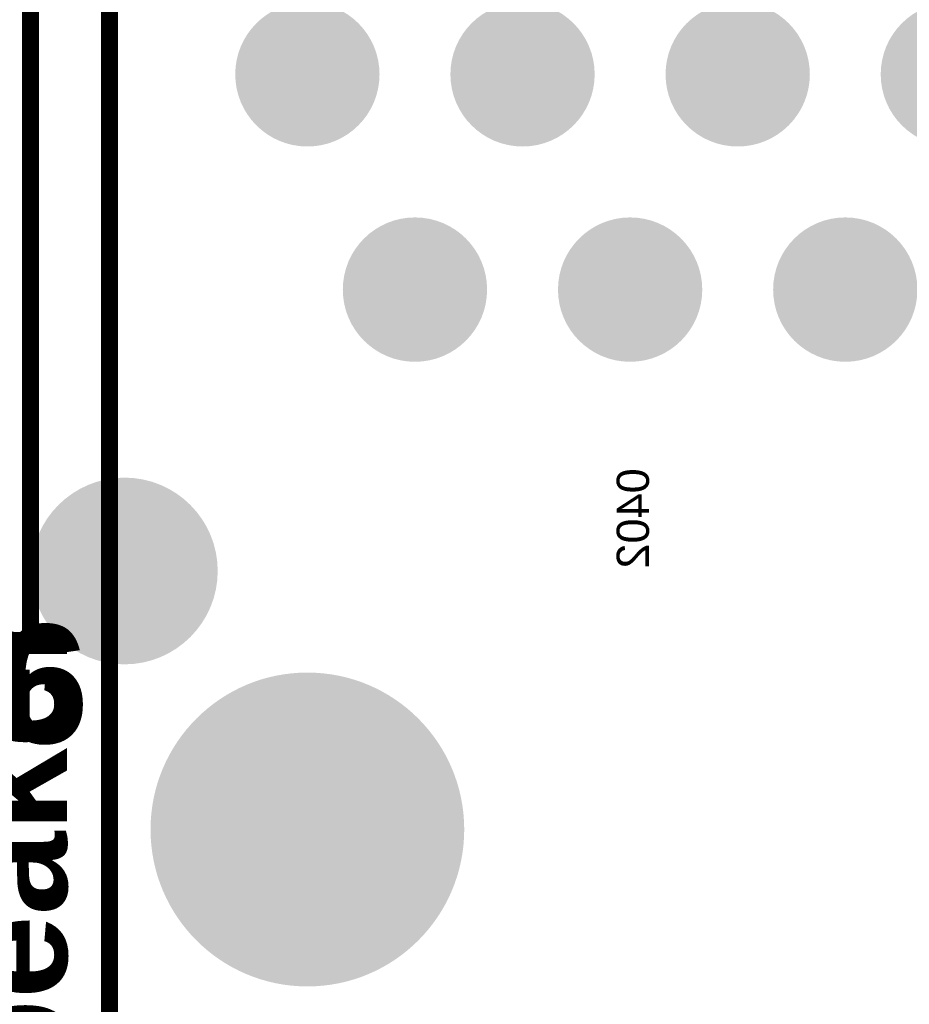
# Model space of a CAD drawing. Header units: inches. Extents: x -0.01 to 1.99, y -0.09 to 2.02.
# Tile 3 of 32: x 0.2 to 0.62, y 0.29 to 0.75. Entities that reach past the tile are written whole.
import ezdxf

# ---------------------------------------------------------------- set-up
doc = ezdxf.new("R2010")
doc.units = ezdxf.units.IN
doc.header["$MEASUREMENT"] = 0
for name, color, linetype in [('ART3', 76, 'Continuous'), ('ART5', 16, 'Continuous'), ('Bottom Layer', 5, 'Continuous'), ('Bottom Solder', 6, 'Continuous'), ('GND2', 156, 'Continuous'), ('GND4', 90, 'Continuous'), ('GND6', 130, 'Continuous'), ('Mechanical 8', 56, 'Continuous'), ('Multi-Layer', 9, 'Continuous'), ('Pad Holes', 156, 'Continuous'), ('PWR7', 216, 'Continuous'), ('Top Layer', 1, 'Continuous'), ('Top Overlay', 2, 'Continuous'), ('Top Solder', 216, 'Continuous')]:
    doc.layers.add(name, color=color, linetype=linetype)
doc.styles.add('Arial', font='txt', dxfattribs={"height": 0.2})
doc.styles.add('Arial_Bold', font='txt', dxfattribs={"height": 0.2})

# ---------------------------------------------------------------- blocks, each defined once
blk = doc.blocks.new('RJ45____HR911130A_2')
at = {"layer": 'ART3'}
h = blk.add_hatch(color=76, dxfattribs=at)
edge = h.paths.add_edge_path()
edge.add_arc((-0.225, 0.26122), 0.02953, 0, 360)
h = blk.add_hatch(color=76, dxfattribs=at)
edge = h.paths.add_edge_path()
edge.add_arc((-0.125, 0.26122), 0.02953, 0, 360)
h = blk.add_hatch(color=76, dxfattribs=at)
edge = h.paths.add_edge_path()
edge.add_arc((-0.025, 0.26122), 0.02953, 0, 360)
h = blk.add_hatch(color=76, dxfattribs=at)
edge = h.paths.add_edge_path()
edge.add_arc((0.075, 0.26122), 0.02953, 0, 360)
h = blk.add_hatch(color=76, dxfattribs=at)
edge = h.paths.add_edge_path()
edge.add_arc((-0.175, 0.16122), 0.02953, 0, 360)
h = blk.add_hatch(color=76, dxfattribs=at)
edge = h.paths.add_edge_path()
edge.add_arc((-0.075, 0.16122), 0.02953, 0, 360)
h = blk.add_hatch(color=76, dxfattribs=at)
edge = h.paths.add_edge_path()
edge.add_arc((0.025, 0.16122), 0.02953, 0, 360)
h = blk.add_hatch(color=76, dxfattribs=at)
edge = h.paths.add_edge_path()
edge.add_arc((-0.31004, 0.03051), 0.03937, 0, 360)
h = blk.add_hatch(color=76, dxfattribs=at)
edge = h.paths.add_edge_path()
edge.add_arc((-0.225, -0.08957), 0.0689, 0, 360)
at = {"layer": 'ART5'}
h = blk.add_hatch(color=16, dxfattribs=at)
edge = h.paths.add_edge_path()
edge.add_arc((-0.025, 0.26122), 0.02953, 0, 360)
h = blk.add_hatch(color=16, dxfattribs=at)
edge = h.paths.add_edge_path()
edge.add_arc((0.075, 0.26122), 0.02953, 0, 360)
h = blk.add_hatch(color=16, dxfattribs=at)
edge = h.paths.add_edge_path()
edge.add_arc((-0.225, 0.26122), 0.02, 0, 360)
h = blk.add_hatch(color=16, dxfattribs=at)
edge = h.paths.add_edge_path()
edge.add_arc((-0.125, 0.26122), 0.02, 0, 360)
h = blk.add_hatch(color=16, dxfattribs=at)
edge = h.paths.add_edge_path()
edge.add_arc((-0.175, 0.16122), 0.02953, 0, 360)
h = blk.add_hatch(color=16, dxfattribs=at)
edge = h.paths.add_edge_path()
edge.add_arc((-0.075, 0.16122), 0.02953, 0, 360)
h = blk.add_hatch(color=16, dxfattribs=at)
edge = h.paths.add_edge_path()
edge.add_arc((0.025, 0.16122), 0.02953, 0, 360)
h = blk.add_hatch(color=16, dxfattribs=at)
edge = h.paths.add_edge_path()
edge.add_arc((-0.31004, 0.03051), 0.03937, 0, 360)
h = blk.add_hatch(color=16, dxfattribs=at)
edge = h.paths.add_edge_path()
edge.add_arc((-0.225, -0.08957), 0.0689, 0, 360)
at = {"layer": 'Bottom Layer'}
h = blk.add_hatch(color=5, dxfattribs=at)
edge = h.paths.add_edge_path()
edge.add_arc((-0.225, 0.26122), 0.02953, 0, 360)
h = blk.add_hatch(color=5, dxfattribs=at)
edge = h.paths.add_edge_path()
edge.add_arc((-0.125, 0.26122), 0.02953, 0, 360)
h = blk.add_hatch(color=5, dxfattribs=at)
edge = h.paths.add_edge_path()
edge.add_arc((-0.025, 0.26122), 0.02953, 0, 360)
h = blk.add_hatch(color=5, dxfattribs=at)
edge = h.paths.add_edge_path()
edge.add_arc((0.075, 0.26122), 0.02953, 0, 360)
h = blk.add_hatch(color=5, dxfattribs=at)
edge = h.paths.add_edge_path()
edge.add_arc((-0.175, 0.16122), 0.02953, 0, 360)
h = blk.add_hatch(color=5, dxfattribs=at)
edge = h.paths.add_edge_path()
edge.add_arc((-0.075, 0.16122), 0.02953, 0, 360)
h = blk.add_hatch(color=5, dxfattribs=at)
edge = h.paths.add_edge_path()
edge.add_arc((0.025, 0.16122), 0.02953, 0, 360)
h = blk.add_hatch(color=5, dxfattribs=at)
edge = h.paths.add_edge_path()
edge.add_arc((-0.31004, 0.03051), 0.03937, 0, 360)
h = blk.add_hatch(color=5, dxfattribs=at)
edge = h.paths.add_edge_path()
edge.add_arc((-0.225, -0.08957), 0.0689, 0, 360)
at = {"layer": 'Bottom Solder'}
h = blk.add_hatch(color=6, dxfattribs=at)
edge = h.paths.add_edge_path()
edge.add_arc((-0.225, 0.26122), 0.03353, 0, 360)
h = blk.add_hatch(color=6, dxfattribs=at)
edge = h.paths.add_edge_path()
edge.add_arc((-0.125, 0.26122), 0.03353, 0, 360)
h = blk.add_hatch(color=6, dxfattribs=at)
edge = h.paths.add_edge_path()
edge.add_arc((-0.025, 0.26122), 0.03353, 0, 360)
h = blk.add_hatch(color=6, dxfattribs=at)
edge = h.paths.add_edge_path()
edge.add_arc((0.075, 0.26122), 0.03353, 0, 360)
h = blk.add_hatch(color=6, dxfattribs=at)
edge = h.paths.add_edge_path()
edge.add_arc((-0.175, 0.16122), 0.03353, 0, 360)
h = blk.add_hatch(color=6, dxfattribs=at)
edge = h.paths.add_edge_path()
edge.add_arc((-0.075, 0.16122), 0.03353, 0, 360)
h = blk.add_hatch(color=6, dxfattribs=at)
edge = h.paths.add_edge_path()
edge.add_arc((0.025, 0.16122), 0.03353, 0, 360)
h = blk.add_hatch(color=6, dxfattribs=at)
edge = h.paths.add_edge_path()
edge.add_arc((-0.31004, 0.03051), 0.04337, 0, 360)
h = blk.add_hatch(color=6, dxfattribs=at)
edge = h.paths.add_edge_path()
edge.add_arc((-0.225, -0.08957), 0.0729, 0, 360)
at = {"layer": 'GND2'}
h = blk.add_hatch(color=156, dxfattribs=at)
edge = h.paths.add_edge_path()
edge.add_arc((-0.225, 0.26122), 0.02953, 0, 360)
h = blk.add_hatch(color=156, dxfattribs=at)
edge = h.paths.add_edge_path()
edge.add_arc((-0.125, 0.26122), 0.02953, 0, 360)
h = blk.add_hatch(color=156, dxfattribs=at)
edge = h.paths.add_edge_path()
edge.add_arc((-0.025, 0.26122), 0.02953, 0, 360)
h = blk.add_hatch(color=156, dxfattribs=at)
edge = h.paths.add_edge_path()
edge.add_arc((0.075, 0.26122), 0.02953, 0, 360)
h = blk.add_hatch(color=156, dxfattribs=at)
edge = h.paths.add_edge_path()
edge.add_arc((-0.175, 0.16122), 0.02953, 0, 360)
h = blk.add_hatch(color=156, dxfattribs=at)
edge = h.paths.add_edge_path()
edge.add_arc((-0.075, 0.16122), 0.02953, 0, 360)
h = blk.add_hatch(color=156, dxfattribs=at)
edge = h.paths.add_edge_path()
edge.add_arc((0.025, 0.16122), 0.02953, 0, 360)
h = blk.add_hatch(color=156, dxfattribs=at)
edge = h.paths.add_edge_path()
edge.add_arc((-0.31004, 0.03051), 0.03937, 0, 360)
h = blk.add_hatch(color=156, dxfattribs=at)
edge = h.paths.add_edge_path()
edge.add_arc((-0.225, -0.08957), 0.0689, 0, 360)
at = {"layer": 'GND4'}
h = blk.add_hatch(color=90, dxfattribs=at)
edge = h.paths.add_edge_path()
edge.add_arc((-0.225, 0.26122), 0.02953, 0, 360)
h = blk.add_hatch(color=90, dxfattribs=at)
edge = h.paths.add_edge_path()
edge.add_arc((-0.125, 0.26122), 0.02953, 0, 360)
h = blk.add_hatch(color=90, dxfattribs=at)
edge = h.paths.add_edge_path()
edge.add_arc((-0.025, 0.26122), 0.02953, 0, 360)
h = blk.add_hatch(color=90, dxfattribs=at)
edge = h.paths.add_edge_path()
edge.add_arc((0.075, 0.26122), 0.02953, 0, 360)
h = blk.add_hatch(color=90, dxfattribs=at)
edge = h.paths.add_edge_path()
edge.add_arc((-0.175, 0.16122), 0.02953, 0, 360)
h = blk.add_hatch(color=90, dxfattribs=at)
edge = h.paths.add_edge_path()
edge.add_arc((-0.075, 0.16122), 0.02953, 0, 360)
h = blk.add_hatch(color=90, dxfattribs=at)
edge = h.paths.add_edge_path()
edge.add_arc((0.025, 0.16122), 0.02953, 0, 360)
h = blk.add_hatch(color=90, dxfattribs=at)
edge = h.paths.add_edge_path()
edge.add_arc((-0.31004, 0.03051), 0.03937, 0, 360)
h = blk.add_hatch(color=90, dxfattribs=at)
edge = h.paths.add_edge_path()
edge.add_arc((-0.225, -0.08957), 0.0689, 0, 360)
at = {"layer": 'GND6'}
h = blk.add_hatch(color=130, dxfattribs=at)
edge = h.paths.add_edge_path()
edge.add_arc((-0.225, 0.26122), 0.02953, 0, 360)
h = blk.add_hatch(color=130, dxfattribs=at)
edge = h.paths.add_edge_path()
edge.add_arc((-0.125, 0.26122), 0.02953, 0, 360)
h = blk.add_hatch(color=130, dxfattribs=at)
edge = h.paths.add_edge_path()
edge.add_arc((-0.025, 0.26122), 0.02953, 0, 360)
h = blk.add_hatch(color=130, dxfattribs=at)
edge = h.paths.add_edge_path()
edge.add_arc((0.075, 0.26122), 0.02953, 0, 360)
h = blk.add_hatch(color=130, dxfattribs=at)
edge = h.paths.add_edge_path()
edge.add_arc((-0.175, 0.16122), 0.02953, 0, 360)
h = blk.add_hatch(color=130, dxfattribs=at)
edge = h.paths.add_edge_path()
edge.add_arc((-0.075, 0.16122), 0.02953, 0, 360)
h = blk.add_hatch(color=130, dxfattribs=at)
edge = h.paths.add_edge_path()
edge.add_arc((0.025, 0.16122), 0.02953, 0, 360)
h = blk.add_hatch(color=130, dxfattribs=at)
edge = h.paths.add_edge_path()
edge.add_arc((-0.31004, 0.03051), 0.03937, 0, 360)
h = blk.add_hatch(color=130, dxfattribs=at)
edge = h.paths.add_edge_path()
edge.add_arc((-0.225, -0.08957), 0.0689, 0, 360)
at = {"layer": 'Multi-Layer'}
h = blk.add_hatch(color=9, dxfattribs=at)
edge = h.paths.add_edge_path()
edge.add_arc((-0.025, 0.26122), 0.02953, 0, 360)
h = blk.add_hatch(color=9, dxfattribs=at)
edge = h.paths.add_edge_path()
edge.add_arc((-0.175, 0.16122), 0.02953, 0, 360)
h = blk.add_hatch(color=9, dxfattribs=at)
edge = h.paths.add_edge_path()
edge.add_arc((-0.075, 0.16122), 0.02953, 0, 360)
h = blk.add_hatch(color=9, dxfattribs=at)
edge = h.paths.add_edge_path()
edge.add_arc((0.025, 0.16122), 0.02953, 0, 360)
h = blk.add_hatch(color=9, dxfattribs=at)
edge = h.paths.add_edge_path()
edge.add_arc((-0.31004, 0.03051), 0.03937, 0, 360)
h = blk.add_hatch(color=9, dxfattribs=at)
edge = h.paths.add_edge_path()
edge.add_arc((-0.225, -0.08957), 0.0689, 0, 360)
at = {"layer": 'Pad Holes'}
h = blk.add_hatch(color=7, dxfattribs=at)
edge = h.paths.add_edge_path()
edge.add_arc((-0.225, 0.26122), 0.01969, 0, 360)
h = blk.add_hatch(color=7, dxfattribs=at)
edge = h.paths.add_edge_path()
edge.add_arc((-0.125, 0.26122), 0.01969, 0, 360)
h = blk.add_hatch(color=7, dxfattribs=at)
edge = h.paths.add_edge_path()
edge.add_arc((-0.025, 0.26122), 0.01969, 0, 360)
h = blk.add_hatch(color=7, dxfattribs=at)
edge = h.paths.add_edge_path()
edge.add_arc((-0.175, 0.16122), 0.01969, 0, 360)
h = blk.add_hatch(color=7, dxfattribs=at)
edge = h.paths.add_edge_path()
edge.add_arc((-0.075, 0.16122), 0.01969, 0, 360)
h = blk.add_hatch(color=7, dxfattribs=at)
edge = h.paths.add_edge_path()
edge.add_arc((0.025, 0.16122), 0.01969, 0, 360)
h = blk.add_hatch(color=7, dxfattribs=at)
edge = h.paths.add_edge_path()
edge.add_arc((-0.31004, 0.03051), 0.03346, 0, 360)
h = blk.add_hatch(color=7, dxfattribs=at)
edge = h.paths.add_edge_path()
edge.add_arc((-0.225, -0.08957), 0.06496, 0, 360)
at = {"layer": 'PWR7'}
h = blk.add_hatch(color=216, dxfattribs=at)
edge = h.paths.add_edge_path()
edge.add_arc((-0.225, 0.26122), 0.02953, 0, 360)
h = blk.add_hatch(color=216, dxfattribs=at)
edge = h.paths.add_edge_path()
edge.add_arc((-0.125, 0.26122), 0.02953, 0, 360)
h = blk.add_hatch(color=216, dxfattribs=at)
edge = h.paths.add_edge_path()
edge.add_arc((-0.025, 0.26122), 0.02953, 0, 360)
h = blk.add_hatch(color=216, dxfattribs=at)
edge = h.paths.add_edge_path()
edge.add_arc((-0.175, 0.16122), 0.02953, 0, 360)
h = blk.add_hatch(color=216, dxfattribs=at)
edge = h.paths.add_edge_path()
edge.add_arc((-0.075, 0.16122), 0.02953, 0, 360)
h = blk.add_hatch(color=216, dxfattribs=at)
edge = h.paths.add_edge_path()
edge.add_arc((0.025, 0.16122), 0.02953, 0, 360)
h = blk.add_hatch(color=216, dxfattribs=at)
edge = h.paths.add_edge_path()
edge.add_arc((-0.31004, 0.03051), 0.03937, 0, 360)
h = blk.add_hatch(color=216, dxfattribs=at)
edge = h.paths.add_edge_path()
edge.add_arc((-0.225, -0.08957), 0.0689, 0, 360)
at = {"layer": 'Top Layer'}
h = blk.add_hatch(color=1, dxfattribs=at)
edge = h.paths.add_edge_path()
edge.add_arc((-0.225, 0.26122), 0.02953, 0, 360)
h = blk.add_hatch(color=1, dxfattribs=at)
edge = h.paths.add_edge_path()
edge.add_arc((-0.125, 0.26122), 0.02953, 0, 360)
h = blk.add_hatch(color=1, dxfattribs=at)
edge = h.paths.add_edge_path()
edge.add_arc((-0.025, 0.26122), 0.02953, 0, 360)
h = blk.add_hatch(color=1, dxfattribs=at)
edge = h.paths.add_edge_path()
edge.add_arc((0.075, 0.26122), 0.02953, 0, 360)
h = blk.add_hatch(color=1, dxfattribs=at)
edge = h.paths.add_edge_path()
edge.add_arc((-0.175, 0.16122), 0.02953, 0, 360)
h = blk.add_hatch(color=1, dxfattribs=at)
edge = h.paths.add_edge_path()
edge.add_arc((-0.075, 0.16122), 0.02953, 0, 360)
h = blk.add_hatch(color=1, dxfattribs=at)
edge = h.paths.add_edge_path()
edge.add_arc((0.025, 0.16122), 0.02953, 0, 360)
h = blk.add_hatch(color=1, dxfattribs=at)
edge = h.paths.add_edge_path()
edge.add_arc((-0.31004, 0.03051), 0.03937, 0, 360)
h = blk.add_hatch(color=1, dxfattribs=at)
edge = h.paths.add_edge_path()
edge.add_arc((-0.225, -0.08957), 0.0689, 0, 360)
at = {"layer": 'Top Solder'}
h = blk.add_hatch(color=216, dxfattribs=at)
edge = h.paths.add_edge_path()
edge.add_arc((-0.225, 0.26122), 0.03353, 0, 360)
h = blk.add_hatch(color=216, dxfattribs=at)
edge = h.paths.add_edge_path()
edge.add_arc((-0.125, 0.26122), 0.03353, 0, 360)
h = blk.add_hatch(color=216, dxfattribs=at)
edge = h.paths.add_edge_path()
edge.add_arc((-0.025, 0.26122), 0.03353, 0, 360)
h = blk.add_hatch(color=216, dxfattribs=at)
edge = h.paths.add_edge_path()
edge.add_arc((0.075, 0.26122), 0.03353, 0, 360)
h = blk.add_hatch(color=216, dxfattribs=at)
edge = h.paths.add_edge_path()
edge.add_arc((-0.175, 0.16122), 0.03353, 0, 360)
h = blk.add_hatch(color=216, dxfattribs=at)
edge = h.paths.add_edge_path()
edge.add_arc((-0.075, 0.16122), 0.03353, 0, 360)
h = blk.add_hatch(color=216, dxfattribs=at)
edge = h.paths.add_edge_path()
edge.add_arc((0.025, 0.16122), 0.03353, 0, 360)
h = blk.add_hatch(color=216, dxfattribs=at)
edge = h.paths.add_edge_path()
edge.add_arc((-0.31004, 0.03051), 0.04337, 0, 360)
h = blk.add_hatch(color=216, dxfattribs=at)
edge = h.paths.add_edge_path()
edge.add_arc((-0.225, -0.08957), 0.0729, 0, 360)
at = {"layer": 'Top Overlay', "const_width": 0.00787}
blk.add_lwpolyline([(-0.317, -0.22425), (-0.317, 0.30663)], dxfattribs=at)
blk = doc.blocks.new('H______13X2_24')
at = {"layer": 'Top Overlay', "const_width": 0.00787}
for points in [[(0.1, -0.654), (0.1, 0.66)], [(0, -0.654), (0.1, -0.654)]]:
    blk.add_lwpolyline(points, dxfattribs=at)
at = {"layer": 'Top Overlay', "const_width": 0.00394}
blk.add_lwpolyline([(0.09803, -0.654, 1), (0.10197, -0.654, 1)], format="xyb", close=True, dxfattribs=at)
blk.add_lwpolyline([(0.09803, -0.654, 1), (0.10197, -0.654, 1)], format="xyb", close=True, dxfattribs=at)

msp = doc.modelspace()

# ---------------------------------------------------------------- block references
for name, p in [('H______13X2_24', (0.10827, 1.11063)), ('RJ45____HR911130A_2', (0.56201, 0.45846))]:
    msp.add_blockref(name, p)

# ---------------------------------------------------------------- texts
at = {"layer": 'Mechanical 8', "style": 'Arial', "text_generation_flag": 2}
msp.add_text('0402', height=0.015, rotation=90, dxfattribs=at).set_placement((0.49577, 0.53668))
at = {"layer": 'Top Overlay', "style": 'Arial_Bold'}
for s, height, rotation, p in [('26', 0.055, 360, (0.15, 0.409)), ('Speaker', 0.05, 90, (0.22529, 0.20092))]:
    msp.add_text(s, height=height, rotation=rotation, dxfattribs=at).set_placement(p)

doc.saveas('drawing.dxf')
